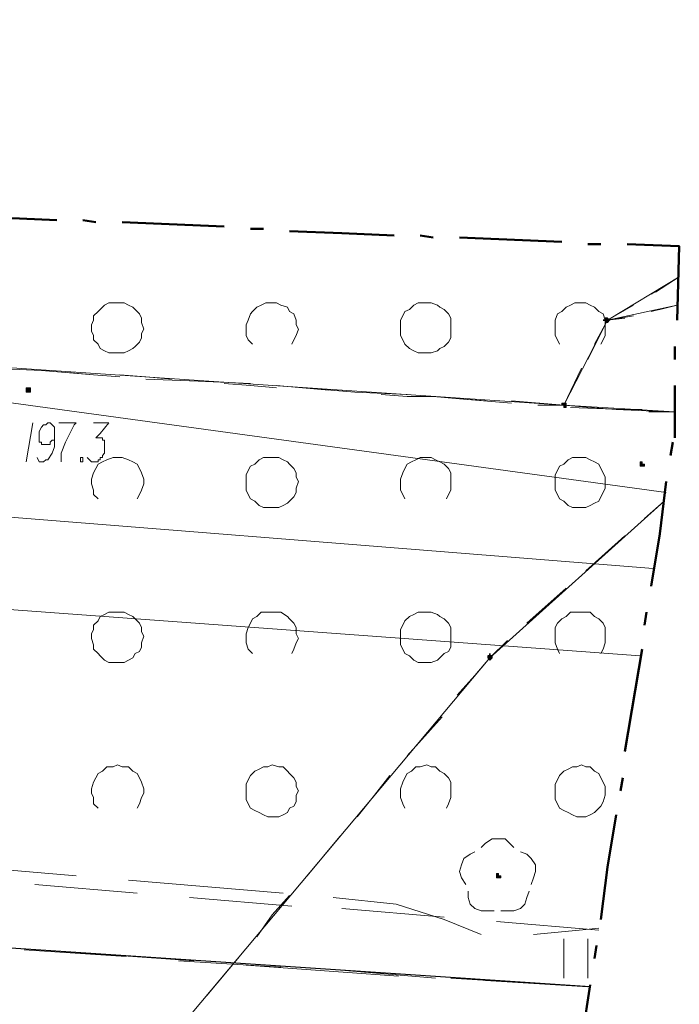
# Model space of a CAD drawing. Header units: metres. Extents: x 7431553 to 7432401, y 5544342 to 5544539.
# Tile 177 of 180: x 7432264 to 7432276, y 5544505 to 5544524. Entities that reach past the tile are written whole.
import ezdxf

# ---------------------------------------------------------------- set-up
doc = ezdxf.new("R2010")
doc.units = ezdxf.units.M
doc.header["$MEASUREMENT"] = 0
doc.layers.add('BG-PR90-PB-PZT-PZT01_2026_04_14$0$MAPA DCP', color=7, linetype='Continuous', lineweight=0)
doc.layers.add('PRIMETECH_XREF', color=7, linetype='Continuous', lineweight=5)

# ---------------------------------------------------------------- blocks, each defined once
blk = doc.blocks.new('BG-PR90-PB-PZT-PZT01_2026_04_14$0$Naddrwiną2025_v2klauzulap')
at = {"layer": 'BG-PR90-PB-PZT-PZT01_2026_04_14$0$MAPA DCP', "linetype": 'Continuous', "lineweight": 0, "transparency": 33554559}
for points in [[(7431647.062, 5544689.908), (7431647.105, 5544689.908), (7431647.105, 5544689.908), (7431647.105, 5544689.908), (7431647.105, 5544689.908), (7431647.105, 5544689.908), (7431647.105, 5544689.95), (7431647.105, 5544689.95), (7431647.105, 5544689.95), (7431647.105, 5544689.95), (7431647.105, 5544689.993), (7431647.105, 5544689.993), (7431647.062, 5544689.993), (7431647.062, 5544689.993), (7431647.062, 5544689.993), (7431647.062, 5544689.95), (7431647.02, 5544689.95), (7431647.02, 5544689.95), (7431647.02, 5544689.95), (7431647.02, 5544689.908), (7431647.02, 5544689.908)], [(7431644.311, 5544689.273), (7431644.311, 5544689.273), (7431644.311, 5544689.273), (7431644.311, 5544689.273), (7431644.268, 5544689.315), (7431644.268, 5544689.315), (7431644.268, 5544689.315), (7431644.226, 5544689.273), (7431644.226, 5544689.273), (7431644.226, 5544689.273), (7431644.226, 5544689.273), (7431644.226, 5544689.231), (7431644.226, 5544689.231), (7431644.226, 5544689.231), (7431644.268, 5544689.231), (7431644.268, 5544689.188), (7431644.268, 5544689.231), (7431644.311, 5544689.231), (7431644.311, 5544689.231), (7431644.311, 5544689.231), (7431644.311, 5544689.231)], [(7431645.962, 5544688.426), (7431645.962, 5544688.469), (7431645.919, 5544688.469), (7431645.919, 5544688.469), (7431645.919, 5544688.469), (7431645.877, 5544688.469), (7431645.877, 5544688.469), (7431645.877, 5544688.469), (7431645.877, 5544688.469), (7431645.877, 5544688.426), (7431645.877, 5544688.426), (7431645.877, 5544688.426), (7431645.877, 5544688.426), (7431645.877, 5544688.384), (7431645.919, 5544688.384), (7431645.919, 5544688.384), (7431645.919, 5544688.426)], [(7431650.872, 5544686.987), (7431650.872, 5544686.987), (7431650.83, 5544687.029), (7431650.83, 5544687.029), (7431650.83, 5544687.029), (7431650.83, 5544687.029), (7431650.788, 5544687.029), (7431650.788, 5544687.029), (7431650.788, 5544687.029), (7431650.788, 5544686.987), (7431650.745, 5544686.987), (7431650.788, 5544686.987), (7431650.788, 5544686.945), (7431650.788, 5544686.945), (7431650.788, 5544686.945), (7431650.83, 5544686.945), (7431650.83, 5544686.945), (7431650.83, 5544686.945), (7431650.83, 5544686.945)], [(7431645.623, 5544677.97), (7431645.665, 5544677.97), (7431645.665, 5544677.97), (7431645.665, 5544677.97), (7431645.665, 5544677.97), (7431645.665, 5544678.012), (7431645.665, 5544678.012), (7431645.665, 5544678.012), (7431645.665, 5544678.055), (7431645.665, 5544678.055), (7431645.665, 5544678.055), (7431645.665, 5544678.055), (7431645.623, 5544678.055), (7431645.623, 5544678.055), (7431645.623, 5544678.055), (7431645.623, 5544678.055), (7431645.581, 5544678.055), (7431645.581, 5544678.012), (7431645.581, 5544678.012), (7431645.581, 5544678.012), (7431645.581, 5544677.97)]]:
    blk.add_hatch(color=256, dxfattribs=at).paths.add_polyline_path(points)
at = {"layer": 'BG-PR90-PB-PZT-PZT01_2026_04_14$0$MAPA DCP', "linetype": 'Continuous', "lineweight": 0, "true_color": 0x009a00, "transparency": 33554559}
blk.add_hatch(color=94, dxfattribs=at).paths.add_polyline_path([(7431655.106, 5544687.156), (7431655.106, 5544687.156), (7431655.106, 5544687.156), (7431655.106, 5544687.199), (7431655.063, 5544687.199), (7431655.063, 5544687.199), (7431655.063, 5544687.199), (7431655.063, 5544687.156), (7431655.021, 5544687.156), (7431655.021, 5544687.156), (7431655.021, 5544687.114), (7431655.063, 5544687.114), (7431655.063, 5544687.114), (7431655.063, 5544687.114), (7431655.063, 5544687.114), (7431655.106, 5544687.114), (7431655.106, 5544687.114), (7431655.106, 5544687.114), (7431655.106, 5544687.114), (7431655.106, 5544687.114)])
at = {"layer": 'BG-PR90-PB-PZT-PZT01_2026_04_14$0$MAPA DCP', "linetype": 'Continuous', "lineweight": 18, "transparency": 33554687}
for points in [[(7431647.782, 5544690.374), (7431650.83, 5544686.987), (7431669.838, 5544671.027), (7431674.706, 5544669.419), (7431674.071, 5544660.444), (7431673.859, 5544657.311), (7431673.182, 5544646.728), (7431669.795, 5544596.859), (7431670.727, 5544580.519), (7431669.541, 5544576.582), (7431663.784, 5544577.725), (7431638.977, 5544582.635), (7431654.894, 5544603.76), (7431656.037, 5544608.713), (7431647.147, 5544632.165), (7431642.49, 5544637.711), (7431645.919, 5544688.426), (7431646.046, 5544690.585)], [(7431643.422, 5544690.67), (7431644.268, 5544689.273), (7431645.919, 5544688.426), (7431642.49, 5544637.711), (7431640.585, 5544639.531)], [(7431646.046, 5544690.585), (7431645.919, 5544688.426), (7431644.268, 5544689.273), (7431643.972, 5544690.628)], [(7431657.73, 5544688.85), (7431670.346, 5544677.758), (7431675.002, 5544673.694), (7431674.706, 5544669.419), (7431669.838, 5544671.027), (7431650.83, 5544686.987), (7431647.782, 5544690.374)], [(7431644.734, 5544688.342), (7431644.649, 5544688.299), (7431644.565, 5544688.257), (7431644.268, 5544688.257), (7431644.141, 5544688.299), (7431644.099, 5544688.384), (7431644.014, 5544688.469), (7431643.972, 5544688.553), (7431643.93, 5544688.638), (7431643.93, 5544688.723), (7431643.93, 5544688.85), (7431643.972, 5544688.934), (7431644.014, 5544689.019), (7431644.099, 5544689.104), (7431644.141, 5544689.188), (7431644.268, 5544689.231), (7431644.353, 5544689.231), (7431644.438, 5544689.231), (7431644.565, 5544689.231), (7431644.649, 5544689.188), (7431644.734, 5544689.146)], [(7431650.745, 5544688.342), (7431650.661, 5544688.299), (7431650.534, 5544688.257), (7431650.237, 5544688.257), (7431650.153, 5544688.299), (7431650.068, 5544688.384), (7431650.026, 5544688.469), (7431649.941, 5544688.553), (7431649.941, 5544688.638), (7431649.941, 5544688.723), (7431649.941, 5544688.85), (7431649.941, 5544688.934), (7431650.026, 5544689.019), (7431650.068, 5544689.104), (7431650.153, 5544689.188), (7431650.237, 5544689.231), (7431650.364, 5544689.231), (7431650.449, 5544689.231), (7431650.534, 5544689.231), (7431650.661, 5544689.188), (7431650.745, 5544689.146)], [(7431656.122, 5544689.104), (7431655.952, 5544687.114)], [(7431657.053, 5544688.892), (7431656.291, 5544688.892)], [(7431657.053, 5544686.225), (7431657.222, 5544688.934)], [(7431657.095, 5544686.902), (7431657.222, 5544688.892)], [(7431656.291, 5544688.426), (7431657.053, 5544688.426)], [(7431647.74, 5544685.336), (7431647.655, 5544685.294), (7431647.57, 5544685.251), (7431647.358, 5544685.251), (7431647.232, 5544685.294), (7431647.147, 5544685.336), (7431647.062, 5544685.378), (7431647.02, 5544685.463), (7431646.978, 5544685.548), (7431646.935, 5544685.632), (7431646.935, 5544685.759), (7431646.935, 5544685.844), (7431646.978, 5544685.929), (7431647.02, 5544686.013), (7431647.062, 5544686.098), (7431647.147, 5544686.183), (7431647.232, 5544686.225), (7431647.358, 5544686.225), (7431647.443, 5544686.225), (7431647.57, 5544686.225), (7431647.655, 5544686.183), (7431647.74, 5544686.14)], [(7431653.751, 5544685.336), (7431653.666, 5544685.294), (7431653.539, 5544685.251), (7431653.37, 5544685.251), (7431653.243, 5544685.294), (7431653.158, 5544685.336), (7431653.074, 5544685.378), (7431653.031, 5544685.463), (7431652.947, 5544685.548), (7431652.947, 5544685.632), (7431652.904, 5544685.759), (7431652.947, 5544685.844), (7431652.947, 5544685.929), (7431653.031, 5544686.013), (7431653.074, 5544686.098), (7431653.158, 5544686.183), (7431653.243, 5544686.225), (7431653.37, 5544686.225), (7431653.455, 5544686.225), (7431653.539, 5544686.225), (7431653.666, 5544686.183), (7431653.751, 5544686.14)], [(7431655.868, 5544686.098), (7431655.698, 5544684.108)], [(7431656.884, 5544683.939), (7431657.053, 5544685.929)], [(7431656.799, 5544682.246), (7431657.011, 5544685.209)], [(7431644.734, 5544682.373), (7431644.649, 5544682.288), (7431644.565, 5544682.246), (7431644.353, 5544682.246), (7431644.268, 5544682.288), (7431644.141, 5544682.33), (7431644.099, 5544682.373), (7431644.014, 5544682.457), (7431643.972, 5544682.542), (7431643.93, 5544682.627), (7431643.93, 5544682.754), (7431643.93, 5544682.838), (7431643.972, 5544682.923), (7431644.014, 5544683.05), (7431644.099, 5544683.092), (7431644.141, 5544683.177), (7431644.268, 5544683.219), (7431644.353, 5544683.219), (7431644.438, 5544683.262), (7431644.565, 5544683.219), (7431644.649, 5544683.177), (7431644.734, 5544683.135)], [(7431650.745, 5544682.373), (7431650.661, 5544682.288), (7431650.534, 5544682.246), (7431650.364, 5544682.246), (7431650.237, 5544682.288), (7431650.153, 5544682.33), (7431650.068, 5544682.373), (7431650.026, 5544682.457), (7431649.941, 5544682.542), (7431649.941, 5544682.627), (7431649.941, 5544682.754), (7431649.941, 5544682.838), (7431649.941, 5544682.923), (7431650.026, 5544683.05), (7431650.068, 5544683.092), (7431650.153, 5544683.177), (7431650.237, 5544683.219), (7431650.364, 5544683.219), (7431650.449, 5544683.262), (7431650.534, 5544683.219), (7431650.661, 5544683.177), (7431650.745, 5544683.135)], [(7431655.656, 5544683.135), (7431655.487, 5544681.145)], [(7431656.714, 5544680.933), (7431656.841, 5544682.923)], [(7431656.503, 5544678.224), (7431656.714, 5544681.23)], [(7431647.74, 5544679.367), (7431647.655, 5544679.282), (7431647.57, 5544679.282), (7431647.443, 5544679.24), (7431647.358, 5544679.24), (7431647.232, 5544679.282), (7431647.147, 5544679.325), (7431647.062, 5544679.367), (7431647.02, 5544679.452), (7431646.978, 5544679.536), (7431646.935, 5544679.663), (7431646.935, 5544679.748), (7431646.935, 5544679.833), (7431646.978, 5544679.96), (7431647.02, 5544680.044), (7431647.062, 5544680.129), (7431647.147, 5544680.171), (7431647.232, 5544680.214), (7431647.358, 5544680.256), (7431647.443, 5544680.256), (7431647.57, 5544680.214), (7431647.655, 5544680.171), (7431647.74, 5544680.129)], [(7431653.751, 5544679.367), (7431653.666, 5544679.282), (7431653.539, 5544679.282), (7431653.455, 5544679.24), (7431653.37, 5544679.24), (7431653.243, 5544679.282), (7431653.158, 5544679.325), (7431653.074, 5544679.367), (7431653.031, 5544679.452), (7431652.947, 5544679.536), (7431652.947, 5544679.663), (7431652.904, 5544679.748), (7431652.947, 5544679.833), (7431652.947, 5544679.96), (7431653.031, 5544680.044), (7431653.074, 5544680.129), (7431653.158, 5544680.171), (7431653.243, 5544680.214), (7431653.37, 5544680.256), (7431653.455, 5544680.256), (7431653.539, 5544680.214), (7431653.666, 5544680.171), (7431653.751, 5544680.129)], [(7431655.402, 5544680.129), (7431655.233, 5544678.139)], [(7431656.503, 5544677.928), (7431656.63, 5544679.917)]]:
    blk.add_lwpolyline(points, dxfattribs=at)
at = {"layer": 'BG-PR90-PB-PZT-PZT01_2026_04_14$0$MAPA DCP', "linetype": 'Continuous', "lineweight": 50, "transparency": 33554687}
for points in [[(7431644.268, 5544690.628), (7431642.829, 5544690.67), (7431642.787, 5544689.654)], [(7431645.03, 5544690.585), (7431644.776, 5544690.585)], [(7431646.554, 5544690.585), (7431645.538, 5544690.585)], [(7431646.893, 5544690.501), (7431646.639, 5544690.543)], [(7431649.433, 5544690.12), (7431648.417, 5544690.289), (7431647.401, 5544690.416)], [(7431650.195, 5544689.993), (7431649.941, 5544690.035)], [(7431652.65, 5544689.612), (7431650.661, 5544689.95)], [(7431653.412, 5544689.527), (7431653.158, 5544689.569)], [(7431655.91, 5544689.146), (7431654.894, 5544689.273), (7431653.878, 5544689.442)], [(7431642.787, 5544689.146), (7431642.787, 5544688.892)], [(7431656.672, 5544689.019), (7431656.418, 5544689.061)], [(7431659.127, 5544688.638), (7431657.18, 5544688.934)], [(7431642.744, 5544688.384), (7431642.66, 5544686.394)], [(7431642.66, 5544685.886), (7431642.617, 5544685.632)], [(7431642.617, 5544685.124), (7431642.575, 5544684.108), (7431642.533, 5544683.092)], [(7431642.49, 5544682.584), (7431642.49, 5544682.33)], [(7431642.448, 5544681.822), (7431642.363, 5544679.833)], [(7431642.363, 5544679.325), (7431642.321, 5544679.071)], [(7431642.321, 5544678.563), (7431642.279, 5544677.547), (7431642.236, 5544676.531)]]:
    blk.add_lwpolyline(points, dxfattribs=at)
at = {"layer": 'BG-PR90-PB-PZT-PZT01_2026_04_14$0$MAPA DCP', "color": 94, "linetype": 'Continuous', "lineweight": 18, "true_color": 0x009a00, "transparency": 33554687}
for points in [[(7431643.972, 5544690.628), (7431644.268, 5544689.273), (7431643.422, 5544690.67)], [(7431643.422, 5544690.67), (7431643.718, 5544690.204)], [(7431643.76, 5544690.12), (7431643.422, 5544690.67)], [(7431644.057, 5544690.289), (7431643.972, 5544690.628), (7431644.099, 5544690.12)], [(7431646.046, 5544690.585), (7431646.046, 5544690.077)], [(7431646.004, 5544689.442), (7431646.046, 5544690.458)], [(7431648.121, 5544689.993), (7431647.782, 5544690.374)], [(7431643.972, 5544689.781), (7431644.268, 5544689.273), (7431644.734, 5544689.019)], [(7431644.226, 5544689.612), (7431644.268, 5544689.273), (7431644.014, 5544689.696)], [(7431645.03, 5544688.892), (7431644.268, 5544689.273), (7431644.183, 5544689.781)], [(7431649.137, 5544688.85), (7431648.798, 5544689.231), (7431648.459, 5544689.612)], [(7431646.004, 5544689.569), (7431645.962, 5544688.553)], [(7431645.919, 5544688.426), (7431645.962, 5544688.934)], [(7431645.2, 5544688.765), (7431645.919, 5544688.426), (7431645.919, 5544687.918)], [(7431645.919, 5544688.426), (7431645.496, 5544688.638)], [(7431650.153, 5544687.707), (7431649.475, 5544688.469)], [(7431654.598, 5544687.58), (7431654.64, 5544687.707), (7431654.725, 5544687.791), (7431654.852, 5544687.876), (7431654.979, 5544687.876), (7431655.106, 5544687.834), (7431655.233, 5544687.791)], [(7431655.36, 5544687.749), (7431655.487, 5544687.707), (7431655.614, 5544687.664), (7431655.698, 5544687.58), (7431655.741, 5544687.453), (7431655.741, 5544687.326), (7431655.741, 5544687.199)], [(7431645.877, 5544687.41), (7431645.792, 5544686.394)], [(7431651.55, 5544686.352), (7431651.169, 5544686.691), (7431650.83, 5544686.987), (7431650.491, 5544687.326)], [(7431654.513, 5544686.818), (7431654.428, 5544686.902), (7431654.344, 5544687.029), (7431654.344, 5544687.283), (7431654.428, 5544687.368), (7431654.513, 5544687.453)], [(7431655.741, 5544687.072), (7431655.741, 5544686.818), (7431655.698, 5544686.691), (7431655.614, 5544686.606), (7431655.487, 5544686.564), (7431655.36, 5544686.564)], [(7431655.233, 5544686.521), (7431655.106, 5544686.437), (7431654.979, 5544686.394), (7431654.852, 5544686.437), (7431654.725, 5544686.479), (7431654.64, 5544686.606), (7431654.598, 5544686.691)], [(7431652.735, 5544685.378), (7431651.973, 5544686.056)], [(7431645.75, 5544685.886), (7431645.75, 5544685.378), (7431645.708, 5544684.87)], [(7431653.92, 5544684.405), (7431653.497, 5544684.743), (7431653.116, 5544685.04)], [(7431645.665, 5544684.362), (7431645.581, 5544683.346)], [(7431655.063, 5544683.431), (7431654.301, 5544684.066)], [(7431656.249, 5544682.457), (7431655.825, 5544682.754), (7431655.444, 5544683.092)], [(7431645.581, 5544682.838), (7431645.538, 5544682.33), (7431645.496, 5544681.822)], [(7431657.392, 5544681.484), (7431656.63, 5544682.119)], [(7431645.454, 5544681.314), (7431645.411, 5544680.298)], [(7431645.369, 5544679.79), (7431645.327, 5544679.282), (7431645.284, 5544678.774)], [(7431645.242, 5544678.266), (7431645.2, 5544677.25)]]:
    blk.add_lwpolyline(points, dxfattribs=at)
at = {"layer": 'BG-PR90-PB-PZT-PZT01_2026_04_14$0$MAPA DCP', "color": 97, "linetype": 'Continuous', "lineweight": 18, "true_color": 0x339a33, "transparency": 33554687}
for points in [[(7431646.046, 5544690.585), (7431646.046, 5544690.077)], [(7431646.004, 5544689.569), (7431645.962, 5544688.553)], [(7431645.919, 5544688.426), (7431645.919, 5544687.918)], [(7431645.877, 5544687.41), (7431645.792, 5544686.394)], [(7431645.75, 5544685.886), (7431645.75, 5544685.378), (7431645.708, 5544684.87)], [(7431645.665, 5544684.362), (7431645.581, 5544683.346)], [(7431645.581, 5544682.838), (7431645.538, 5544682.33), (7431645.496, 5544681.822)], [(7431645.454, 5544681.314), (7431645.411, 5544680.298)], [(7431645.369, 5544679.79), (7431645.327, 5544679.282), (7431645.284, 5544678.774)], [(7431645.242, 5544678.266), (7431645.2, 5544677.25)]]:
    blk.add_lwpolyline(points, dxfattribs=at)
at = {"layer": 'BG-PR90-PB-PZT-PZT01_2026_04_14$0$MAPA DCP', "color": 4, "linetype": 'Continuous', "lineweight": 18, "transparency": 33554687}
for points in [[(7431646.046, 5544690.458), (7431646.046, 5544690.585)], [(7431645.962, 5544688.934), (7431646.004, 5544689.442), (7431646.004, 5544689.95)], [(7431645.835, 5544687.41), (7431645.919, 5544688.426)], [(7431645.75, 5544685.886), (7431645.792, 5544686.394), (7431645.835, 5544686.902)], [(7431645.665, 5544684.362), (7431645.708, 5544685.378)], [(7431645.538, 5544682.838), (7431645.581, 5544683.346), (7431645.623, 5544683.854)], [(7431645.454, 5544681.314), (7431645.496, 5544682.33)], [(7431645.327, 5544679.79), (7431645.369, 5544680.298), (7431645.411, 5544680.806)], [(7431645.242, 5544678.266), (7431645.327, 5544679.282)]]:
    blk.add_lwpolyline(points, dxfattribs=at)
at = {"layer": 'BG-PR90-PB-PZT-PZT01_2026_04_14$0$MAPA DCP', "color": 30, "linetype": 'Continuous', "lineweight": 18, "true_color": 0xff6500, "transparency": 33554687}
blk.add_lwpolyline([(7431638.68, 5544596.69), (7431641.136, 5544616.417), (7431642.236, 5544627.72), (7431643.337, 5544644.273), (7431645.327, 5544673.694), (7431647.613, 5544690.416)], dxfattribs=at)
at = {"layer": 'BG-PR90-PB-PZT-PZT01_2026_04_14$0$MAPA DCP', "color": 1, "linetype": 'Continuous', "lineweight": 18, "transparency": 33554687}
for points in [[(7431638.426, 5544590.425), (7431640.882, 5544604.056), (7431644.438, 5544628.398), (7431646.47, 5544652.358), (7431647.824, 5544674.245), (7431649.094, 5544690.162)], [(7431639.485, 5544588.266), (7431644.988, 5544618.026), (7431645.75, 5544622.64), (7431647.147, 5544644.273), (7431649.348, 5544670.308), (7431650.788, 5544689.908)], [(7431656.206, 5544687.834), (7431656.122, 5544688.723), (7431656.079, 5544689.104)], [(7431655.487, 5544683.939), (7431655.614, 5544685.167), (7431655.91, 5544686.098), (7431656.206, 5544686.818)], [(7431655.148, 5544679.96), (7431655.402, 5544682.965)], [(7431654.809, 5544675.98), (7431655.063, 5544678.944)]]:
    blk.add_lwpolyline(points, dxfattribs=at)
at = {"layer": 'BG-PR90-PB-PZT-PZT01_2026_04_14$0$MAPA DCP', "linetype": 'Continuous', "lineweight": 0, "transparency": 33554687}
for points in [[(7431647.062, 5544689.908), (7431647.105, 5544689.908), (7431647.105, 5544689.908), (7431647.105, 5544689.908), (7431647.105, 5544689.908), (7431647.105, 5544689.908), (7431647.105, 5544689.95), (7431647.105, 5544689.95), (7431647.105, 5544689.95), (7431647.105, 5544689.95), (7431647.105, 5544689.993), (7431647.105, 5544689.993), (7431647.062, 5544689.993), (7431647.062, 5544689.993), (7431647.062, 5544689.993), (7431647.062, 5544689.95), (7431647.02, 5544689.95), (7431647.02, 5544689.95), (7431647.02, 5544689.95), (7431647.02, 5544689.908), (7431647.02, 5544689.908), (7431647.062, 5544689.908), (7431647.062, 5544689.908)], [(7431644.311, 5544689.273), (7431644.311, 5544689.273), (7431644.311, 5544689.273), (7431644.311, 5544689.273), (7431644.268, 5544689.315), (7431644.268, 5544689.315), (7431644.268, 5544689.315), (7431644.226, 5544689.273), (7431644.226, 5544689.273), (7431644.226, 5544689.273), (7431644.226, 5544689.273), (7431644.226, 5544689.231), (7431644.226, 5544689.231), (7431644.226, 5544689.231), (7431644.268, 5544689.231), (7431644.268, 5544689.188), (7431644.268, 5544689.231), (7431644.311, 5544689.231), (7431644.311, 5544689.231), (7431644.311, 5544689.231)], [(7431645.962, 5544688.426), (7431645.962, 5544688.469), (7431645.919, 5544688.469), (7431645.919, 5544688.469), (7431645.919, 5544688.469), (7431645.877, 5544688.469), (7431645.877, 5544688.469), (7431645.877, 5544688.469), (7431645.877, 5544688.469), (7431645.877, 5544688.426), (7431645.877, 5544688.426), (7431645.877, 5544688.426), (7431645.877, 5544688.426), (7431645.877, 5544688.384), (7431645.919, 5544688.384), (7431645.919, 5544688.384), (7431645.919, 5544688.426), (7431645.962, 5544688.426)], [(7431650.872, 5544686.987), (7431650.872, 5544686.987), (7431650.83, 5544687.029), (7431650.83, 5544687.029), (7431650.83, 5544687.029), (7431650.83, 5544687.029), (7431650.788, 5544687.029), (7431650.788, 5544687.029), (7431650.788, 5544687.029), (7431650.788, 5544686.987), (7431650.745, 5544686.987), (7431650.788, 5544686.987), (7431650.788, 5544686.945), (7431650.788, 5544686.945), (7431650.788, 5544686.945), (7431650.83, 5544686.945), (7431650.83, 5544686.945), (7431650.83, 5544686.945), (7431650.83, 5544686.945)], [(7431645.623, 5544677.97), (7431645.665, 5544677.97), (7431645.665, 5544677.97), (7431645.665, 5544677.97), (7431645.665, 5544677.97), (7431645.665, 5544678.012), (7431645.665, 5544678.012), (7431645.665, 5544678.012), (7431645.665, 5544678.055), (7431645.665, 5544678.055), (7431645.665, 5544678.055), (7431645.665, 5544678.055), (7431645.623, 5544678.055), (7431645.623, 5544678.055), (7431645.623, 5544678.055), (7431645.623, 5544678.055), (7431645.581, 5544678.055), (7431645.581, 5544678.012), (7431645.581, 5544678.012), (7431645.581, 5544678.012), (7431645.581, 5544677.97), (7431645.623, 5544677.97), (7431645.623, 5544677.97)]]:
    blk.add_lwpolyline(points, close=True, dxfattribs=at)
at = {"layer": 'BG-PR90-PB-PZT-PZT01_2026_04_14$0$MAPA DCP', "linetype": 'Continuous', "lineweight": -3, "transparency": 33554687}
blk.add_lwpolyline([(7431644.311, 5544689.273), (7431644.311, 5544689.273), (7431644.311, 5544689.273), (7431644.311, 5544689.273), (7431644.268, 5544689.315), (7431644.268, 5544689.315), (7431644.268, 5544689.315), (7431644.226, 5544689.273), (7431644.226, 5544689.273), (7431644.226, 5544689.273), (7431644.226, 5544689.273), (7431644.226, 5544689.231), (7431644.226, 5544689.231), (7431644.226, 5544689.231), (7431644.268, 5544689.231), (7431644.268, 5544689.188), (7431644.268, 5544689.231), (7431644.311, 5544689.231), (7431644.311, 5544689.231), (7431644.311, 5544689.231), (7431644.311, 5544689.231)], dxfattribs=at)
at = {"layer": 'BG-PR90-PB-PZT-PZT01_2026_04_14$0$MAPA DCP', "linetype": 'Continuous', "lineweight": 0, "transparency": 33554495}
for points in [[(7431644.268, 5544689.188), (7431644.268, 5544689.231)], [(7431650.745, 5544686.987), (7431650.788, 5544686.987)]]:
    blk.add_lwpolyline(points, dxfattribs=at)
at = {"layer": 'BG-PR90-PB-PZT-PZT01_2026_04_14$0$MAPA DCP', "linetype": 'Continuous', "lineweight": 18, "transparency": 33554687}
for points in [[(7431647.401, 5544689.231), (7431647.316, 5544689.231), (7431647.232, 5544689.188), (7431647.147, 5544689.146), (7431647.062, 5544689.104), (7431647.02, 5544689.019), (7431646.978, 5544688.934), (7431646.935, 5544688.85), (7431646.935, 5544688.765), (7431646.935, 5544688.68), (7431646.935, 5544688.596), (7431646.978, 5544688.511), (7431647.062, 5544688.426), (7431647.105, 5544688.342), (7431647.189, 5544688.299), (7431647.274, 5544688.257), (7431647.358, 5544688.257), (7431647.486, 5544688.257), (7431647.57, 5544688.257), (7431647.655, 5544688.299), (7431647.74, 5544688.342), (7431647.782, 5544688.426), (7431647.867, 5544688.511), (7431647.909, 5544688.596), (7431647.909, 5544688.68), (7431647.909, 5544688.765), (7431647.909, 5544688.85), (7431647.867, 5544688.934), (7431647.824, 5544689.019), (7431647.782, 5544689.104), (7431647.697, 5544689.146), (7431647.613, 5544689.188), (7431647.528, 5544689.231)], [(7431653.412, 5544689.231), (7431653.328, 5544689.231), (7431653.243, 5544689.188), (7431653.158, 5544689.146), (7431653.074, 5544689.104), (7431653.031, 5544689.019), (7431652.947, 5544688.934), (7431652.947, 5544688.85), (7431652.904, 5544688.765), (7431652.947, 5544688.68), (7431652.947, 5544688.596), (7431652.989, 5544688.511), (7431653.031, 5544688.426), (7431653.116, 5544688.342), (7431653.201, 5544688.299), (7431653.285, 5544688.257), (7431653.37, 5544688.257), (7431653.455, 5544688.257), (7431653.582, 5544688.257), (7431653.666, 5544688.299), (7431653.751, 5544688.342), (7431653.793, 5544688.426), (7431653.836, 5544688.511), (7431653.878, 5544688.596), (7431653.92, 5544688.68), (7431653.92, 5544688.765), (7431653.92, 5544688.85), (7431653.878, 5544688.934), (7431653.836, 5544689.019), (7431653.751, 5544689.104), (7431653.709, 5544689.146), (7431653.624, 5544689.188), (7431653.497, 5544689.231)], [(7431644.438, 5544686.225), (7431644.226, 5544686.225), (7431644.141, 5544686.183), (7431644.057, 5544686.098), (7431644.014, 5544686.013), (7431643.972, 5544685.971), (7431643.93, 5544685.844), (7431643.93, 5544685.759), (7431643.93, 5544685.675), (7431643.93, 5544685.59), (7431643.972, 5544685.505), (7431644.057, 5544685.421), (7431644.099, 5544685.336), (7431644.183, 5544685.294), (7431644.268, 5544685.251), (7431644.353, 5544685.251), (7431644.48, 5544685.251), (7431644.565, 5544685.251), (7431644.649, 5544685.294), (7431644.734, 5544685.336), (7431644.819, 5544685.421), (7431644.861, 5544685.505), (7431644.903, 5544685.59), (7431644.903, 5544685.675), (7431644.903, 5544685.759), (7431644.903, 5544685.844), (7431644.861, 5544685.971), (7431644.819, 5544686.013), (7431644.776, 5544686.098), (7431644.692, 5544686.183), (7431644.607, 5544686.225), (7431644.522, 5544686.225)], [(7431650.407, 5544686.225), (7431650.237, 5544686.225), (7431650.153, 5544686.183), (7431650.068, 5544686.098), (7431650.026, 5544686.013), (7431649.983, 5544685.971), (7431649.941, 5544685.844), (7431649.941, 5544685.759), (7431649.941, 5544685.675), (7431649.941, 5544685.59), (7431649.983, 5544685.505), (7431650.026, 5544685.421), (7431650.11, 5544685.336), (7431650.195, 5544685.294), (7431650.28, 5544685.251), (7431650.364, 5544685.251), (7431650.449, 5544685.251), (7431650.576, 5544685.251), (7431650.661, 5544685.294), (7431650.745, 5544685.336), (7431650.788, 5544685.421), (7431650.872, 5544685.505), (7431650.915, 5544685.59), (7431650.915, 5544685.675), (7431650.915, 5544685.759), (7431650.915, 5544685.844), (7431650.872, 5544685.971), (7431650.83, 5544686.013), (7431650.745, 5544686.098), (7431650.703, 5544686.183), (7431650.618, 5544686.225), (7431650.534, 5544686.225)], [(7431647.401, 5544683.262), (7431647.316, 5544683.219), (7431647.232, 5544683.219), (7431647.147, 5544683.177), (7431647.062, 5544683.092), (7431647.02, 5544683.05), (7431646.978, 5544682.965), (7431646.935, 5544682.881), (7431646.935, 5544682.754), (7431646.935, 5544682.669), (7431646.935, 5544682.584), (7431646.978, 5544682.5), (7431647.062, 5544682.415), (7431647.105, 5544682.33), (7431647.189, 5544682.288), (7431647.274, 5544682.246), (7431647.358, 5544682.246), (7431647.486, 5544682.246), (7431647.57, 5544682.246), (7431647.655, 5544682.288), (7431647.74, 5544682.33), (7431647.782, 5544682.415), (7431647.867, 5544682.5), (7431647.909, 5544682.584), (7431647.909, 5544682.669), (7431647.909, 5544682.754), (7431647.909, 5544682.881), (7431647.867, 5544682.965), (7431647.824, 5544683.05), (7431647.782, 5544683.092), (7431647.697, 5544683.177), (7431647.613, 5544683.219), (7431647.528, 5544683.219)], [(7431653.412, 5544683.262), (7431653.328, 5544683.219), (7431653.243, 5544683.219), (7431653.158, 5544683.177), (7431653.074, 5544683.092), (7431653.031, 5544683.05), (7431652.947, 5544682.965), (7431652.947, 5544682.881), (7431652.904, 5544682.754), (7431652.947, 5544682.669), (7431652.947, 5544682.584), (7431652.989, 5544682.5), (7431653.031, 5544682.415), (7431653.116, 5544682.33), (7431653.201, 5544682.288), (7431653.285, 5544682.246), (7431653.37, 5544682.246), (7431653.455, 5544682.246), (7431653.582, 5544682.246), (7431653.666, 5544682.288), (7431653.751, 5544682.33), (7431653.793, 5544682.415), (7431653.836, 5544682.5), (7431653.878, 5544682.584), (7431653.92, 5544682.669), (7431653.92, 5544682.754), (7431653.92, 5544682.881), (7431653.878, 5544682.965), (7431653.836, 5544683.05), (7431653.751, 5544683.092), (7431653.709, 5544683.177), (7431653.624, 5544683.219), (7431653.497, 5544683.219)], [(7431644.438, 5544680.256), (7431644.311, 5544680.214), (7431644.226, 5544680.214), (7431644.141, 5544680.171), (7431644.057, 5544680.087), (7431644.014, 5544680.044), (7431643.972, 5544679.96), (7431643.93, 5544679.875), (7431643.93, 5544679.748), (7431643.93, 5544679.663), (7431643.93, 5544679.579), (7431643.972, 5544679.494), (7431644.057, 5544679.409), (7431644.099, 5544679.367), (7431644.183, 5544679.282), (7431644.268, 5544679.282), (7431644.353, 5544679.24), (7431644.48, 5544679.24), (7431644.565, 5544679.282), (7431644.649, 5544679.282), (7431644.734, 5544679.367), (7431644.819, 5544679.409), (7431644.861, 5544679.494), (7431644.903, 5544679.579), (7431644.903, 5544679.663), (7431644.903, 5544679.748), (7431644.903, 5544679.875), (7431644.861, 5544679.96), (7431644.819, 5544680.044), (7431644.776, 5544680.087), (7431644.692, 5544680.171), (7431644.607, 5544680.214), (7431644.522, 5544680.214)], [(7431650.407, 5544680.256), (7431650.322, 5544680.214), (7431650.237, 5544680.214), (7431650.153, 5544680.171), (7431650.068, 5544680.087), (7431650.026, 5544680.044), (7431649.983, 5544679.96), (7431649.941, 5544679.875), (7431649.941, 5544679.748), (7431649.941, 5544679.663), (7431649.941, 5544679.579), (7431649.983, 5544679.494), (7431650.026, 5544679.409), (7431650.11, 5544679.367), (7431650.195, 5544679.282), (7431650.28, 5544679.282), (7431650.364, 5544679.24), (7431650.449, 5544679.24), (7431650.576, 5544679.282), (7431650.661, 5544679.282), (7431650.745, 5544679.367), (7431650.788, 5544679.409), (7431650.872, 5544679.494), (7431650.915, 5544679.579), (7431650.915, 5544679.663), (7431650.915, 5544679.748), (7431650.915, 5544679.875), (7431650.872, 5544679.96), (7431650.83, 5544680.044), (7431650.745, 5544680.087), (7431650.703, 5544680.171), (7431650.618, 5544680.214), (7431650.534, 5544680.214)]]:
    blk.add_lwpolyline(points, close=True, dxfattribs=at)
at = {"layer": 'BG-PR90-PB-PZT-PZT01_2026_04_14$0$MAPA DCP', "linetype": 'Continuous', "lineweight": 25, "transparency": 33554687}
blk.add_lwpolyline([(7431657.222, 5544688.934), (7431655.698, 5544666.117), (7431655.402, 5544660.74), (7431654.005, 5544639.404), (7431653.116, 5544628.059), (7431652.735, 5544622.048)], dxfattribs=at)
at = {"layer": 'BG-PR90-PB-PZT-PZT01_2026_04_14$0$MAPA DCP', "color": 94, "linetype": 'Continuous', "lineweight": 0, "true_color": 0x009a00, "transparency": 33554687}
blk.add_lwpolyline([(7431655.106, 5544687.156), (7431655.106, 5544687.156), (7431655.106, 5544687.156), (7431655.106, 5544687.199), (7431655.063, 5544687.199), (7431655.063, 5544687.199), (7431655.063, 5544687.199), (7431655.063, 5544687.156), (7431655.021, 5544687.156), (7431655.021, 5544687.156), (7431655.021, 5544687.114), (7431655.063, 5544687.114), (7431655.063, 5544687.114), (7431655.063, 5544687.114), (7431655.063, 5544687.114), (7431655.106, 5544687.114), (7431655.106, 5544687.114), (7431655.106, 5544687.114), (7431655.106, 5544687.114)], close=True, dxfattribs=at)
at = {"layer": 'BG-PR90-PB-PZT-PZT01_2026_04_14$0$MAPA DCP', "linetype": 'Continuous', "lineweight": -3, "transparency": 33554687}
blk.add_lwpolyline([(7431650.872, 5544686.987), (7431650.872, 5544686.987), (7431650.83, 5544687.029), (7431650.83, 5544687.029), (7431650.83, 5544687.029), (7431650.83, 5544687.029), (7431650.788, 5544687.029), (7431650.788, 5544687.029), (7431650.788, 5544687.029), (7431650.788, 5544686.987), (7431650.745, 5544686.987), (7431650.788, 5544686.987), (7431650.788, 5544686.945), (7431650.788, 5544686.945), (7431650.788, 5544686.945), (7431650.83, 5544686.945), (7431650.83, 5544686.945), (7431650.83, 5544686.945), (7431650.83, 5544686.945)], close=True, dxfattribs=at)
at = {"layer": 'BG-PR90-PB-PZT-PZT01_2026_04_14$0$MAPA DCP', "linetype": 'Continuous', "lineweight": 9, "transparency": 33554687}
for points in [[(7431646.258, 5544679.282), (7431646.258, 5544679.579), (7431646.47, 5544679.409), (7431646.554, 5544679.325), (7431646.554, 5544679.409), (7431646.554, 5544679.452), (7431646.597, 5544679.452), (7431646.597, 5544679.494), (7431646.639, 5544679.494), (7431646.681, 5544679.494), (7431646.724, 5544679.494), (7431646.766, 5544679.494), (7431646.808, 5544679.494), (7431646.851, 5544679.494), (7431646.893, 5544679.452), (7431646.935, 5544679.452), (7431646.935, 5544679.409), (7431646.978, 5544679.409), (7431646.978, 5544679.367), (7431647.02, 5544679.367), (7431647.02, 5544679.325), (7431647.02, 5544679.282), (7431647.02, 5544679.24), (7431646.978, 5544679.198), (7431646.935, 5544679.155)], [(7431646.258, 5544678.605), (7431646.258, 5544678.944), (7431646.3, 5544678.901), (7431646.47, 5544678.817), (7431646.639, 5544678.732), (7431646.851, 5544678.647), (7431647.02, 5544678.647)], [(7431646.935, 5544678.182), (7431647.02, 5544678.224), (7431647.02, 5544678.309), (7431646.978, 5544678.351), (7431646.978, 5544678.393), (7431646.851, 5544678.478), (7431646.724, 5544678.52), (7431646.639, 5544678.52), (7431646.47, 5544678.52), (7431646.385, 5544678.52), (7431646.343, 5544678.52), (7431646.3, 5544678.478), (7431646.258, 5544678.436), (7431646.258, 5544678.393), (7431646.3, 5544678.351), (7431646.3, 5544678.309), (7431646.343, 5544678.266), (7431646.427, 5544678.224), (7431646.512, 5544678.224), (7431646.554, 5544678.224), (7431646.639, 5544678.224), (7431646.639, 5544678.266), (7431646.681, 5544678.266), (7431646.681, 5544678.351), (7431646.681, 5544678.436), (7431646.639, 5544678.436), (7431646.597, 5544678.478), (7431646.597, 5544678.52), (7431646.554, 5544678.52)], [(7431646.258, 5544678.097), (7431647.02, 5544677.97)]]:
    blk.add_lwpolyline(points, dxfattribs=at)
blk.add_lwpolyline([(7431646.935, 5544679.028), (7431646.935, 5544679.071), (7431647.02, 5544679.071), (7431647.02, 5544679.028), (7431646.978, 5544679.028)], close=True, dxfattribs=at)
blk = doc.blocks.new('BG-PR90-PB-PZT-PZT01_2026_04_14')
at = {"layer": 'BG-PR90-PB-PZT-PZT01_2026_04_14$0$MAPA DCP', "rotation": 270}
blk.add_blockref('BG-PR90-PB-PZT-PZT01_2026_04_14$0$Naddrwiną2025_v2klauzulap', (1887585.788, 12976162.34), dxfattribs=at)

msp = doc.modelspace()

# ---------------------------------------------------------------- block references
at = {"layer": 'PRIMETECH_XREF', "linetype": 'Continuous', "lineweight": 0, "rotation": 360}
msp.add_blockref('BG-PR90-PB-PZT-PZT01_2026_04_14', (0, 0), dxfattribs=at)

doc.saveas('drawing.dxf')
